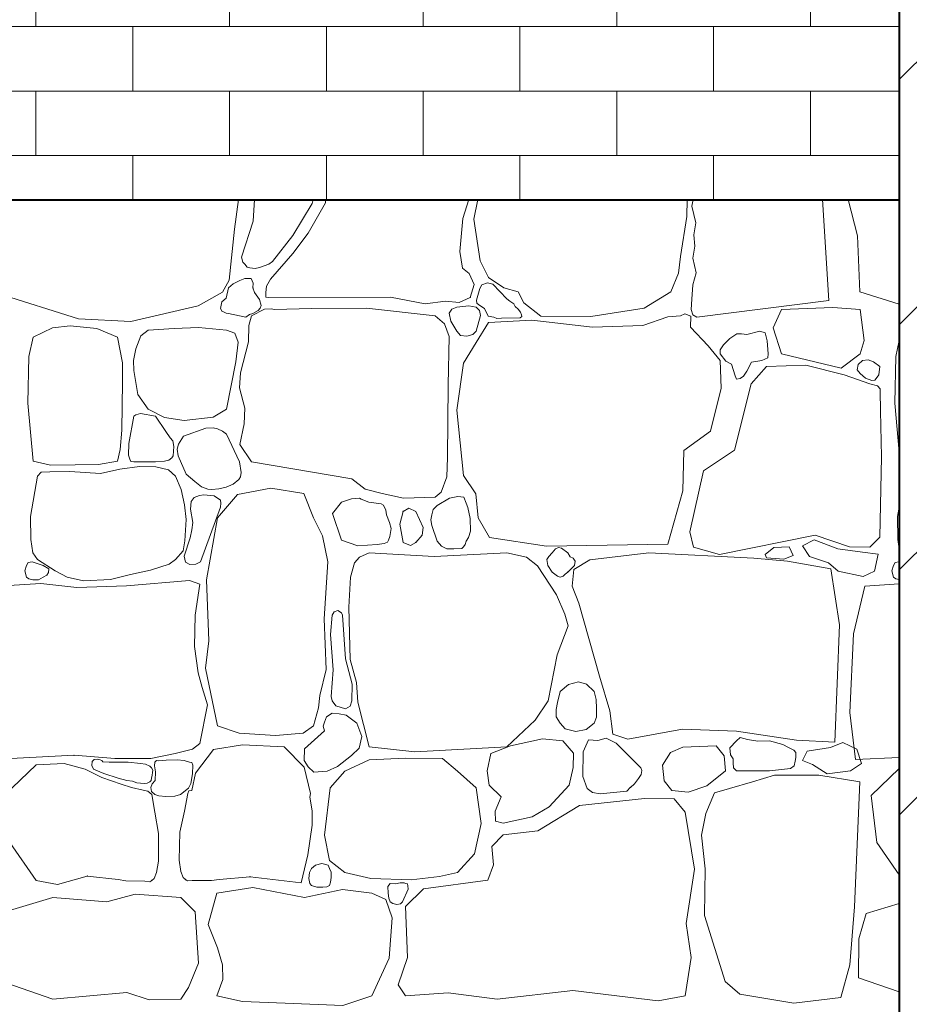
# Model space of a CAD drawing. Header units: millimetres. Extents: x 16408 to 141596, y -21057 to 26364.
# Tile 28 of 138: x 25248 to 26171, y -3564 to -2542. Entities that reach past the tile are written whole.
import ezdxf

# ---------------------------------------------------------------- set-up
doc = ezdxf.new("R2010")
doc.units = ezdxf.units.MM
doc.header["$MEASUREMENT"] = 0
doc.linetypes.add('Wipeout_Contour', pattern=[1000, 0, -1000])
doc.layers.add('0_Nr_pióra__102', color=7, linetype='Continuous', lineweight=5, true_color=0xcccccc)
doc.layers.add('_elementy3d_Nr_pióra__102', color=7, linetype='Continuous', lineweight=5, true_color=0xcccccc)
for name, color, linetype, lineweight in [('0_Nr_pióra__2', 8, 'Continuous', 5), ('_elementy3d_Nr_pióra__2', 8, 'Continuous', 5), ('inw_schody zewnętrzne_Nr_pióra__1', 7, 'Continuous', 13), ('inw_schody zewnętrzne_Nr_pióra__27', 7, 'Continuous', 40)]:
    doc.layers.add(name, color=color, linetype=linetype, lineweight=lineweight)
doc.layers.add('_elementy3d', color=7, linetype='Continuous')
doc.layers.add('inw_schody zewnętrzne', color=7, linetype='Continuous')

# ---------------------------------------------------------------- blocks, each defined once
blk = doc.blocks.new('*X2')
at = {"layer": '_elementy3d_Nr_pióra__102', "color": 254, "linetype": 'Continuous', "lineweight": 5, "true_color": 0xcccccc}
for p, q in [((25475, -2728.7), (25470.9, -2759.6)), ((25491.5, -2728.7), (25490.2, -2751.2)), ((25551.4, -2733.1), (25552.4, -2728.7)), ((25565.4, -2728.7), (25565.3, -2732.1)), ((25707.7, -2748.7), (25714.2, -2728.7)), ((25723.5, -2728.7), (25719.1, -2749.2)), ((25940.3, -2746.5), (25940.7, -2728.7)), ((25946.8, -2728.7), (25945.6, -2735.7)), ((26087.8, -2833.7), (26081.4, -2728.7)), ((26117.7, -2766.7), (26108, -2728.7)), ((25531.3, -2766.1), (25551.4, -2733.1)), ((25565.3, -2732.1), (25547.2, -2763.8)), ((25945.6, -2735.7), (25949.6, -2753.2)), ((25704.7, -2782.7), (25707.7, -2748.7)), ((25719.1, -2749.2), (25726, -2792.6)), ((25933.8, -2787.9), (25940.3, -2746.5)), ((25470.9, -2759.6), (25465.2, -2812.6)), ((25490.2, -2751.2), (25478.2, -2788.6)), ((25949.6, -2753.2), (25947.7, -2765.4)), ((25510.3, -2793.1), (25531.3, -2766.1)), ((25547.2, -2763.8), (25531.3, -2784.7)), ((25947.7, -2765.4), (25948.8, -2777.2)), ((26120, -2824.8), (26117.7, -2766.7)), ((25948.8, -2777.2), (25946.6, -2789.7)), ((25478.2, -2788.6), (25479.5, -2793.9)), ((25531.3, -2784.7), (25508.3, -2811.4)), ((25707.4, -2800), (25704.7, -2782.7)), ((25931.8, -2805.2), (25933.8, -2787.9)), ((25946.6, -2789.7), (25950, -2804.9)), ((25479.5, -2793.9), (25481.6, -2796)), ((25481.6, -2796), (25483.8, -2799)), ((25483.8, -2799), (25486.6, -2799.6)), ((25486.6, -2799.6), (25492.2, -2800.6)), ((25492.2, -2800.6), (25496.7, -2799.3)), ((25496.7, -2799.3), (25506.4, -2795.9)), ((25506.4, -2795.9), (25510.3, -2793.1)), ((25714.4, -2805.5), (25707.4, -2800)), ((25726, -2792.6), (25734.4, -2809.9)), ((25481.7, -2810.8), (25476.4, -2813)), ((25488.2, -2810.9), (25481.7, -2810.8)), ((25490.3, -2815.8), (25488.2, -2810.9)), ((25719.6, -2816.9), (25714.4, -2805.5)), ((25734.4, -2809.9), (25750.5, -2820.6)), ((25923.9, -2824.5), (25931.8, -2805.2)), ((25950, -2804.9), (25946.5, -2817.3)), ((25465.2, -2812.6), (25458.5, -2825)), ((25464.7, -2820.6), (25462.2, -2831.4)), ((25469.3, -2816.2), (25464.7, -2820.6)), ((25476.4, -2813), (25469.3, -2816.2)), ((25490, -2820.6), (25490.3, -2815.8)), ((25491.7, -2825.5), (25490, -2820.6)), ((25503.9, -2818.9), (25503.3, -2825.2)), ((25508.3, -2811.4), (25503.9, -2818.9)), ((25715.6, -2830.5), (25719.6, -2816.9)), ((25725.4, -2821.1), (25722.2, -2833.4)), ((25727.6, -2817.4), (25725.4, -2821.1)), ((25733.6, -2815.2), (25727.6, -2817.4)), ((25738.9, -2816.8), (25733.6, -2815.2)), ((25753.4, -2832.1), (25738.9, -2816.8)), ((25750.5, -2820.6), (25765.4, -2824.5)), ((25946.5, -2817.3), (25945.5, -2832.4)), ((25308.9, -2852.7), (25220, -2824.8)), ((25458.5, -2825), (25433, -2839.1)), ((25462.2, -2831.4), (25457.5, -2835.2)), ((25496.9, -2832.5), (25491.7, -2825.5)), ((25503.3, -2825.2), (25503.2, -2830.1)), ((25503.2, -2830.1), (25505.8, -2830.5)), ((25505.8, -2830.5), (25632.6, -2830.2)), ((25632.6, -2830.2), (25668.6, -2837.2)), ((25704, -2835.7), (25715.6, -2830.5)), ((25765.4, -2824.5), (25771.1, -2836.2)), ((25896.2, -2841.6), (25923.9, -2824.5)), ((26160.9, -2837.6), (26120, -2824.8)), ((25433, -2839.1), (25363.2, -2855.4)), ((25457.5, -2835.2), (25456.1, -2841.9)), ((25495.5, -2844.1), (25497.3, -2841.5)), ((25498.4, -2838.7), (25496.9, -2832.5)), ((25497.3, -2841.5), (25498.4, -2838.7)), ((25607.9, -2841.6), (25550.7, -2841.9)), ((25679.2, -2849.5), (25607.9, -2841.6)), ((25668.6, -2837.2), (25689.9, -2834.2)), ((25689.9, -2834.2), (25704, -2835.7)), ((25701.5, -2840.6), (25696.4, -2842.7)), ((25714.1, -2839.3), (25701.5, -2840.6)), ((25721.6, -2840.6), (25714.1, -2839.3)), ((25725.2, -2844), (25721.6, -2840.6)), ((25722.2, -2833.4), (25722.4, -2836.5)), ((25722.4, -2836.5), (25724.3, -2838.2)), ((25724.3, -2838.2), (25730.4, -2841.9)), ((25756.5, -2834.4), (25753.4, -2832.1)), ((25760.8, -2837.2), (25756.5, -2834.4)), ((25762.3, -2839.9), (25760.8, -2837.2)), ((25765.4, -2842.6), (25762.3, -2839.9)), ((25771.1, -2836.2), (25788.7, -2849.8)), ((25840.7, -2850.3), (25896.2, -2841.6)), ((25945.5, -2832.4), (25944.9, -2843)), ((25950.9, -2850.8), (26087.8, -2833.7)), ((26092, -2841), (26038.6, -2843)), ((26120.3, -2843), (26092, -2841)), ((25456.1, -2841.9), (25458, -2845)), ((25458, -2845), (25459.3, -2845.5)), ((25459.3, -2845.5), (25462, -2846.8)), ((25462, -2846.8), (25464.7, -2847.1)), ((25464.7, -2847.1), (25482.5, -2851)), ((25482.5, -2851), (25486.4, -2848.1)), ((25488.5, -2849.5), (25485.6, -2859.5)), ((25486.4, -2848.1), (25490, -2847.1)), ((25502.1, -2842.7), (25488.5, -2849.5)), ((25490, -2847.1), (25495.5, -2844.1)), ((25509, -2842.3), (25502.1, -2842.7)), ((25512.3, -2842.9), (25509, -2842.3)), ((25550.7, -2841.9), (25512.3, -2842.9)), ((25688.8, -2858), (25679.2, -2849.5)), ((25696.4, -2842.7), (25693.6, -2846.7)), ((25693.6, -2846.7), (25695.4, -2855.1)), ((25721.6, -2865.4), (25726.1, -2849.4)), ((25726.1, -2849.4), (25725.2, -2844)), ((25730.4, -2841.9), (25734.3, -2849.9)), ((25734.3, -2849.9), (25739.9, -2851.1)), ((25739.9, -2851.1), (25743.2, -2852.4)), ((25748.1, -2852.1), (25767.5, -2851.6)), ((25767.7, -2845.8), (25765.4, -2842.6)), ((25767.5, -2851.6), (25769, -2850.4)), ((25768.9, -2848.5), (25767.7, -2845.8)), ((25769, -2850.4), (25768.9, -2848.5)), ((25788.7, -2849.8), (25840.7, -2850.3)), ((25920.7, -2850.5), (25894.7, -2859.5)), ((25933.8, -2849.7), (25920.7, -2850.5)), ((25938.2, -2847.4), (25933.8, -2849.7)), ((25944.6, -2850.1), (25938.2, -2847.4)), ((25944.2, -2861.2), (25944.6, -2850.1)), ((25944.9, -2843), (25946.6, -2848.6)), ((25946.6, -2848.6), (25950.9, -2850.8)), ((26038.6, -2843), (26030, -2862)), ((26124.4, -2875.2), (26120.3, -2843)), ((25282, -2862), (25261.7, -2871.6)), ((25300.2, -2859.9), (25282, -2862)), ((25328, -2862.7), (25300.2, -2859.9)), ((25363.2, -2855.4), (25308.9, -2852.7)), ((25433.4, -2861.8), (25408.1, -2862.7)), ((25462.6, -2864.5), (25433.4, -2861.8)), ((25485.6, -2859.5), (25485.3, -2876.6)), ((25693.8, -2871), (25688.8, -2858)), ((25695.4, -2855.1), (25701.5, -2865.4)), ((25734.4, -2856.5), (25721.6, -2877.1)), ((25779.5, -2854), (25734.4, -2856.5)), ((25743.2, -2852.4), (25748.1, -2852.1)), ((25842.4, -2861.2), (25779.5, -2854)), ((25894.7, -2859.5), (25842.4, -2861.2)), ((25962.6, -2880.8), (25944.2, -2861.2)), ((26030, -2862), (26038.6, -2889.1)), ((25261.7, -2871.6), (25257.4, -2891.7)), ((25349.4, -2871.6), (25328, -2862.7)), ((25354.6, -2898.3), (25349.4, -2871.6)), ((25373.7, -2870.3), (25368.2, -2884)), ((25381.2, -2864.5), (25373.7, -2870.3)), ((25408.1, -2862.7), (25381.2, -2864.5)), ((25471.3, -2867.7), (25462.6, -2864.5)), ((25474.5, -2876.9), (25471.3, -2867.7)), ((25692.5, -2921.5), (25693.8, -2871)), ((25701.5, -2865.4), (25705.5, -2870)), ((25705.5, -2870), (25712, -2870.7)), ((25712, -2870.7), (25718.1, -2868.8)), ((25718.1, -2868.8), (25721.6, -2865.4)), ((25992.4, -2868.4), (25985.1, -2873)), ((25997, -2868.3), (25992.4, -2868.4)), ((26002.7, -2868.9), (25997, -2868.3)), ((26016.1, -2865.4), (26002.7, -2868.9)), ((26021.7, -2867.3), (26016.1, -2865.4)), ((26023.9, -2875.6), (26021.7, -2867.3)), ((25472.1, -2897.5), (25474.5, -2876.9)), ((25485.3, -2876.6), (25477.2, -2908.7)), ((25721.6, -2877.1), (25708.7, -2898.8)), ((25974.9, -2895.9), (25962.6, -2880.8)), ((25978.4, -2879.7), (25974.9, -2884.9)), ((25985.1, -2873), (25978.4, -2879.7)), ((26024.8, -2889.2), (26023.9, -2875.6)), ((26120.3, -2889.1), (26124.4, -2875.2)), ((26160.9, -2875.3), (26157.4, -2891.7)), ((25257.4, -2891.7), (25256.4, -2940.2)), ((25368.2, -2884), (25366.1, -2896)), ((25974.9, -2884.9), (25974.9, -2889.1)), ((25974.9, -2889.1), (25980.8, -2896.7)), ((26024.6, -2893.3), (26024.8, -2889.2)), ((26038.6, -2889.1), (26100.5, -2903.8)), ((26100.5, -2903.8), (26120.3, -2889.1)), ((26157.4, -2891.7), (26156.4, -2940.2)), ((25354.4, -2918.1), (25354.6, -2898.3)), ((25366.1, -2896), (25366.3, -2906.2)), ((25462.6, -2946.4), (25472.1, -2897.5)), ((25708.7, -2898.8), (25701.5, -2947.6)), ((25975.9, -2924.8), (25974.9, -2895.9)), ((25980.8, -2896.7), (25986.8, -2899.7)), ((25986.8, -2899.7), (25990.5, -2912)), ((26002.8, -2907.1), (26007.7, -2897.7)), ((26023, -2902.3), (26007.1, -2920.1)), ((26007.7, -2897.7), (26018.3, -2895.9)), ((26018.3, -2895.9), (26024.6, -2893.3)), ((26064.1, -2900.8), (26023, -2902.3)), ((26103.7, -2911), (26064.1, -2900.8)), ((26117.2, -2905.8), (26118.2, -2900)), ((26118.2, -2900), (26122.6, -2896)), ((26122.6, -2896), (26128.6, -2895.2)), ((26128.6, -2895.2), (26134.2, -2897.2)), ((26134.2, -2897.2), (26140.8, -2902.3)), ((26140.8, -2902.3), (26139.7, -2910.8)), ((25366.3, -2906.2), (25370.4, -2931.3)), ((25477.2, -2908.7), (25476.1, -2924.4)), ((25990.5, -2912), (25991.9, -2915.3)), ((25995.8, -2914.8), (25999.3, -2912.1)), ((25999.3, -2912.1), (26002.8, -2907.1)), ((26130.5, -2920.1), (26103.7, -2911)), ((26120.3, -2909.6), (26117.2, -2905.8)), ((26125.8, -2914.2), (26120.3, -2909.6)), ((26139.7, -2910.8), (26137.1, -2914.6)), ((25353.7, -2968.3), (25354.4, -2918.1)), ((25691.8, -2996.8), (25692.5, -2921.5)), ((26007.1, -2920.1), (25989.8, -2989)), ((25991.9, -2915.3), (25995.8, -2914.8)), ((26132.5, -2916.6), (26125.8, -2914.2)), ((26138.5, -2922.4), (26130.5, -2920.1)), ((26135.5, -2916.3), (26132.5, -2916.6)), ((26137.1, -2914.6), (26135.5, -2916.3)), ((26141.1, -2925.4), (26138.5, -2922.4)), ((25370.4, -2931.3), (25381.2, -2946.4)), ((25476.1, -2924.4), (25481.6, -2945.4)), ((25964.8, -2969.2), (25975.9, -2924.8)), ((26141.1, -2927.8), (26141.1, -2925.4)), ((26141.4, -2948.1), (26141.1, -2927.8)), ((25256.4, -2940.2), (25261.7, -3000.4)), ((26156.4, -2940.2), (26160.9, -2991.2)), ((25366.3, -2953.6), (25361, -2982)), ((25368.2, -2952.3), (25366.3, -2953.6)), ((25373.3, -2950.9), (25368.2, -2952.3)), ((25388.9, -2953.6), (25373.3, -2950.9)), ((25381.2, -2946.4), (25398, -2955)), ((25399.5, -2969.6), (25388.9, -2953.6)), ((25448.6, -2954.7), (25462.6, -2946.4)), ((25481.6, -2945.4), (25480.7, -2961.8)), ((25701.5, -2947.6), (25708.4, -3015.2)), ((26142.4, -2995.9), (26141.4, -2948.1)), ((25398, -2955), (25418.5, -2958.3)), ((25418.5, -2958.3), (25448.6, -2954.7)), ((25480.7, -2961.8), (25476.4, -2983.3)), ((25352.2, -2988.4), (25353.7, -2968.3)), ((25404.1, -2976.1), (25399.5, -2969.6)), ((25417.9, -2974.6), (25412.6, -2982.7)), ((25440.9, -2966.2), (25417.9, -2974.6)), ((25448.5, -2965.9), (25440.9, -2966.2)), ((25453.3, -2967), (25448.5, -2965.9)), ((25458.4, -2969.2), (25453.3, -2967)), ((25462.5, -2972.6), (25458.4, -2969.2)), ((25476, -3001.2), (25462.5, -2972.6)), ((25937.3, -2989.5), (25964.8, -2969.2)), ((25361, -2982), (25360.8, -2994.1)), ((25406.9, -2979.2), (25404.1, -2976.1)), ((25407.8, -2985.2), (25406.9, -2979.2)), ((25412.6, -2982.7), (25411.4, -2988.1)), ((25476.4, -2983.3), (25488.5, -3001.1)), ((25349.4, -3000.4), (25352.2, -2988.4)), ((25360.8, -2994.1), (25362.3, -2998.3)), ((25405.8, -2997), (25407, -2995)), ((25407, -2995), (25407.8, -2985.2)), ((25411.4, -2988.1), (25412.3, -2994.8)), ((25412.3, -2994.8), (25420.6, -3014)), ((25936.3, -3031.3), (25937.3, -2989.5)), ((25989.8, -2989), (25957.6, -3010.5)), ((25261.7, -3000.4), (25279.9, -3004.5)), ((25279.9, -3004.5), (25305.4, -3004.2)), ((25305.4, -3004.2), (25329.5, -3004.1)), ((25329.5, -3004.1), (25349.4, -3000.4)), ((25362.3, -2998.3), (25363.3, -3000.7)), ((25363.3, -3000.7), (25366.3, -3001.2)), ((25366.3, -3001.2), (25388.9, -3001.2)), ((25388.9, -3001.2), (25398.2, -3000.5)), ((25398.2, -3000.5), (25402.6, -2999.4)), ((25402.6, -2999.4), (25405.8, -2997)), ((25477.7, -3012.1), (25476, -3001.2)), ((25488.5, -3001.1), (25592.5, -3018.8)), ((25691.3, -3016.9), (25691.8, -2996.8)), ((26140.9, -3079.4), (26142.4, -2995.9)), ((25270.2, -3011.9), (25266.4, -3016.1)), ((25279.2, -3011.6), (25270.2, -3011.9)), ((25300, -3011.3), (25279.2, -3011.6)), ((25331.8, -3013.3), (25300, -3011.3)), ((25351.8, -3008.9), (25331.8, -3013.3)), ((25372.2, -3006.1), (25351.8, -3008.9)), ((25389.2, -3006.4), (25372.2, -3006.1)), ((25402.4, -3009.3), (25389.2, -3006.4)), ((25409.6, -3016.1), (25402.4, -3009.3)), ((25420.6, -3014), (25429.5, -3021.6)), ((25477.1, -3016.8), (25477.7, -3012.1)), ((25708.4, -3015.2), (25721.3, -3034.3)), ((25957.6, -3010.5), (25943.5, -3073.7)), ((25266.4, -3016.1), (25259.1, -3058)), ((25415.4, -3029.8), (25409.6, -3016.1)), ((25429.5, -3021.6), (25436.4, -3027)), ((25462.2, -3027.5), (25469.4, -3024.4)), ((25469.4, -3024.4), (25475.4, -3019.5)), ((25475.4, -3019.5), (25477.1, -3016.8)), ((25592.5, -3018.8), (25606.3, -3029.7)), ((25685.3, -3032.7), (25691.3, -3016.9)), ((25418.8, -3045.8), (25415.4, -3029.8)), ((25439, -3035.4), (25434.3, -3036)), ((25436.4, -3027), (25443.2, -3029.5)), ((25449.6, -3036.6), (25439, -3035.4)), ((25443.2, -3029.5), (25447.4, -3029.9)), ((25447.4, -3029.9), (25454.6, -3029.3)), ((25473.9, -3035.1), (25453.3, -3059.3)), ((25454.6, -3029.3), (25462.2, -3027.5)), ((25508.6, -3028.6), (25473.9, -3035.1)), ((25542.7, -3034.1), (25508.6, -3028.6)), ((25552.9, -3059.3), (25542.7, -3034.1)), ((25606.3, -3029.7), (25624.1, -3033.9)), ((25624.1, -3033.9), (25646.1, -3038.9)), ((25679.2, -3037.8), (25685.3, -3032.7)), ((25721.3, -3034.3), (25723.8, -3059.3)), ((25920.7, -3086.8), (25936.3, -3031.3)), ((25420.7, -3061), (25418.8, -3045.8)), ((25425.9, -3042.5), (25425.2, -3050.2)), ((25429, -3038.2), (25425.9, -3042.5)), ((25434.3, -3036), (25429, -3038.2)), ((25456.4, -3041), (25449.6, -3036.6)), ((25456.3, -3048.1), (25456.7, -3043.9)), ((25456.7, -3043.9), (25456.4, -3041)), ((25581.9, -3043.2), (25572.7, -3054.9)), ((25592.4, -3039.6), (25581.9, -3043.2)), ((25600.4, -3039), (25592.4, -3039.6)), ((25602.2, -3039.8), (25600.4, -3039)), ((25610.1, -3043.2), (25602.2, -3039.8)), ((25623, -3044.7), (25610.1, -3043.2)), ((25625.5, -3046), (25623, -3044.7)), ((25627.8, -3051.4), (25625.5, -3046)), ((25646.1, -3038.9), (25679.2, -3037.8)), ((25693.9, -3039), (25681.2, -3046.5)), ((25702.7, -3037), (25693.9, -3039)), ((25708.9, -3037.9), (25702.7, -3037)), ((25711.4, -3044), (25708.9, -3037.9)), ((25713.2, -3048.6), (25711.4, -3044)), ((25425.2, -3050.2), (25427.5, -3064.2)), ((25435.5, -3105.1), (25456.3, -3048.1)), ((25572.7, -3054.9), (25581.9, -3082.6)), ((25628.7, -3056.1), (25627.8, -3051.4)), ((25631.8, -3064.2), (25628.7, -3056.1)), ((25645.8, -3052.6), (25642.6, -3065.8)), ((25651.9, -3049.4), (25645.8, -3052.6)), ((25658.9, -3052.6), (25651.9, -3049.4)), ((25666.8, -3069.5), (25658.9, -3052.6)), ((25675.6, -3056.1), (25674.8, -3061.3)), ((25677.1, -3050.7), (25675.6, -3056.1)), ((25681.2, -3046.5), (25677.1, -3050.7)), ((25715.3, -3059.9), (25713.2, -3048.6)), ((26160.9, -3048.1), (26159.1, -3058)), ((25259.1, -3058), (25259.5, -3081.8)), ((25419.1, -3083.1), (25420.7, -3061)), ((25427.5, -3064.2), (25426.4, -3071.6)), ((25453.3, -3059.3), (25441.7, -3123.7)), ((25562.1, -3077.9), (25552.9, -3059.3)), ((25633.4, -3070.2), (25631.8, -3064.2)), ((25642.6, -3065.8), (25645.8, -3084.8)), ((25674.8, -3061.3), (25675.7, -3067.3)), ((25715.9, -3073.2), (25715.3, -3059.9)), ((25723.8, -3059.3), (25735.4, -3079.6)), ((26159.1, -3058), (26159.5, -3081.8)), ((25426.4, -3071.6), (25424.8, -3080.2)), ((25632.1, -3078.6), (25633.4, -3070.2)), ((25665.6, -3077.4), (25666.8, -3069.5)), ((25675.7, -3067.3), (25681.2, -3083.6)), ((25713.6, -3079.8), (25715.9, -3073.2)), ((25943.5, -3073.7), (25947.2, -3089.8)), ((25259.5, -3081.8), (25261.5, -3095.7)), ((25417.5, -3093.6), (25419.1, -3083.1)), ((25424.8, -3080.2), (25418.7, -3099)), ((25567.8, -3105.1), (25562.1, -3077.9)), ((25581.9, -3082.6), (25598.7, -3088.3)), ((25619, -3087.1), (25626.2, -3085.8)), ((25626.2, -3085.8), (25629.6, -3084.5)), ((25629.6, -3084.5), (25630.7, -3082.6)), ((25630.7, -3082.6), (25632.1, -3078.6)), ((25645.8, -3084.8), (25653.6, -3088.1)), ((25653.6, -3088.1), (25658.9, -3084.8)), ((25658.9, -3084.8), (25665.6, -3077.4)), ((25681.2, -3083.6), (25685.8, -3088.6)), ((25708.4, -3089.3), (25710.2, -3086.9)), ((25710.2, -3086.9), (25711.4, -3083.6)), ((25711.4, -3083.6), (25713.6, -3079.8)), ((25735.4, -3079.6), (25794.6, -3088.8)), ((25794.6, -3088.8), (25920.7, -3086.8)), ((25974.4, -3097.2), (26073.5, -3077.4)), ((26072.6, -3082.1), (26060.5, -3088.3)), ((26097.3, -3091.6), (26072.6, -3082.1)), ((26073.5, -3077.4), (26109.2, -3089.3)), ((26130.5, -3089.8), (26140.9, -3079.4)), ((26159.5, -3081.8), (26160.9, -3091.5)), ((25261.5, -3095.7), (25266.4, -3102.6)), ((25409.6, -3102.6), (25417.5, -3093.6)), ((25598.7, -3088.3), (25619, -3087.1)), ((25610.6, -3095.7), (25600.7, -3100.2)), ((25678, -3099.5), (25610.6, -3095.7)), ((25753.4, -3095.7), (25678, -3099.5)), ((25685.8, -3088.6), (25691.1, -3091.4)), ((25691.1, -3091.4), (25698.5, -3091.5)), ((25698.5, -3091.5), (25706.7, -3091.3)), ((25706.7, -3091.3), (25708.4, -3089.3)), ((25774.1, -3100.2), (25753.4, -3095.7)), ((25800.6, -3095.7), (25797, -3099.4)), ((25803.9, -3091.5), (25800.6, -3095.7)), ((25807.1, -3090.1), (25803.9, -3091.5)), ((25810.2, -3090.8), (25807.1, -3090.1)), ((25816.7, -3095.7), (25810.2, -3090.8)), ((25819.4, -3099.7), (25816.7, -3095.7)), ((25900.9, -3095.7), (25839.7, -3102.9)), ((26010.1, -3101.2), (25900.9, -3095.7)), ((25947.2, -3089.8), (25974.4, -3097.2)), ((26021.7, -3097.5), (26030.8, -3090.1)), ((26030.8, -3090.1), (26046.7, -3089.5)), ((26046.7, -3089.5), (26050.8, -3098.3)), ((26060.5, -3088.3), (26067.6, -3099.5)), ((26122.7, -3095.1), (26097.3, -3091.6)), ((26109.2, -3089.3), (26130.5, -3089.8)), ((26139.1, -3096.9), (26122.7, -3095.1)), ((26135.3, -3114.8), (26139.1, -3096.9)), ((25256.6, -3105.7), (25254.9, -3108.7)), ((25260.6, -3105), (25256.6, -3105.7)), ((25272.3, -3108.7), (25260.6, -3105)), ((25266.4, -3102.6), (25284.7, -3114.2)), ((25383.5, -3113.6), (25403, -3107.3)), ((25403, -3107.3), (25409.6, -3102.6)), ((25418.7, -3099), (25420.1, -3105.4)), ((25420.1, -3105.4), (25424.4, -3107.7)), ((25424.4, -3107.7), (25430.5, -3107.4)), ((25430.5, -3107.4), (25435.5, -3105.1)), ((25564, -3164.3), (25567.8, -3105.1)), ((25595.5, -3106.1), (25591.3, -3121)), ((25600.7, -3100.2), (25595.5, -3106.1)), ((25785.5, -3109.1), (25774.1, -3100.2)), ((25797, -3099.4), (25794.9, -3102.7)), ((25794.9, -3102.7), (25796, -3108.9)), ((25822.4, -3101.2), (25819.4, -3099.7)), ((25824.3, -3104.4), (25822.4, -3101.2)), ((25839.7, -3102.9), (25823.1, -3112.8)), ((25823.7, -3108.7), (25824.3, -3104.4)), ((26045, -3104.4), (26010.1, -3101.2)), ((26023.2, -3100.7), (26021.7, -3097.5)), ((26041.1, -3102.2), (26023.2, -3100.7)), ((26050.8, -3098.3), (26041.1, -3102.2)), ((26089.8, -3112.3), (26045, -3104.4)), ((26067.6, -3099.5), (26087.3, -3106)), ((26087.3, -3106), (26097.6, -3114.8)), ((26156.6, -3105.7), (26154.9, -3108.7)), ((26160.6, -3105), (26156.6, -3105.7)), ((26160.9, -3105.1), (26160.6, -3105)), ((25254.9, -3108.7), (25253.2, -3114.3)), ((25253.2, -3114.3), (25254.9, -3120.9)), ((25277.9, -3112.4), (25272.3, -3108.7)), ((25276, -3118.7), (25277.6, -3116)), ((25277.6, -3116), (25277.9, -3112.4)), ((25284.7, -3114.2), (25297, -3120.9)), ((25362.9, -3118.1), (25383.5, -3113.6)), ((25805, -3139.1), (25785.5, -3109.1)), ((25796, -3108.9), (25800.6, -3115.6)), ((25800.6, -3115.6), (25806.2, -3120)), ((25814, -3117.8), (25816.7, -3115.6)), ((25816.7, -3115.6), (25823.7, -3108.7)), ((25823.1, -3112.8), (25821.4, -3130.4)), ((26098.8, -3170.5), (26089.8, -3112.3)), ((26097.6, -3114.8), (26123.5, -3120.1)), ((26123.5, -3120.1), (26135.3, -3114.8)), ((26154.9, -3108.7), (26153.2, -3114.3)), ((26153.2, -3114.3), (26154.9, -3120.9)), ((25269.9, -3127.4), (25225.1, -3130.1)), ((25254.9, -3120.9), (25257.3, -3122.6)), ((25257.3, -3122.6), (25261.3, -3123.5)), ((25261.3, -3123.5), (25267.2, -3123.8)), ((25267.2, -3123.8), (25272.3, -3120.9)), ((25307.2, -3131.6), (25269.9, -3127.4)), ((25272.3, -3120.9), (25276, -3118.7)), ((25297, -3120.9), (25314.1, -3124.8)), ((25314.1, -3124.8), (25342, -3123.3)), ((25342, -3123.3), (25362.9, -3118.1)), ((25424, -3124.2), (25358.8, -3129.9)), ((25434.9, -3128.3), (25424, -3124.2)), ((25441.7, -3123.7), (25444.2, -3186.9)), ((25591.3, -3121), (25589.6, -3152.2)), ((25806.2, -3120), (25809, -3120.8)), ((25809, -3120.8), (25811.9, -3119.9)), ((25811.9, -3119.9), (25814, -3117.8)), ((26160.9, -3127.9), (26125.1, -3130.1)), ((26154.9, -3120.9), (26157.3, -3122.6)), ((26157.3, -3122.6), (26160.9, -3123.4)), ((25358.8, -3129.9), (25307.2, -3131.6)), ((25429.8, -3160.4), (25434.9, -3128.3)), ((25821.4, -3130.4), (25828.4, -3148)), ((26125.1, -3130.1), (26113.4, -3179.9)), ((25813.7, -3159.4), (25805, -3139.1)), ((25828.4, -3148), (25849.9, -3223.8)), ((25574.1, -3156.9), (25572.2, -3160.4)), ((25578, -3155.5), (25574.1, -3156.9)), ((25581.8, -3158), (25578, -3155.5)), ((25582.9, -3160.4), (25581.8, -3158)), ((25589.6, -3152.2), (25590.8, -3206.5)), ((25429.3, -3192.9), (25429.8, -3160.4)), ((25566, -3216.9), (25564, -3164.3)), ((25572.2, -3160.4), (25570.4, -3180.5)), ((25586, -3205.8), (25582.9, -3160.4)), ((25817.2, -3171.3), (25813.7, -3159.4)), ((25805.8, -3201.7), (25817.2, -3171.3)), ((26094.1, -3292.1), (26098.8, -3170.5)), ((25444.2, -3186.9), (25440.7, -3215.4)), ((25570.4, -3180.5), (25573.1, -3217.1)), ((26113.4, -3179.9), (26109.5, -3261.3)), ((25433.1, -3220.1), (25429.3, -3192.9)), ((25592.8, -3231.9), (25586, -3205.8)), ((25590.8, -3206.5), (25597.5, -3230.2)), ((25796.4, -3249.3), (25805.8, -3201.7)), ((25440.7, -3215.4), (25453.3, -3275.3)), ((25559.3, -3243.9), (25566, -3216.9)), ((25573.1, -3217.1), (25571, -3244.7)), ((25437.3, -3235.3), (25433.1, -3220.1)), ((25827.9, -3229.4), (25817.6, -3232.3)), ((25836.1, -3231.9), (25827.9, -3229.4)), ((25849.9, -3223.8), (25860.3, -3259.5)), ((25442.6, -3253.3), (25437.3, -3235.3)), ((25592.7, -3249.3), (25592.8, -3231.9)), ((25597.5, -3230.2), (25598.7, -3250.8)), ((25808.9, -3239.5), (25806.1, -3251.1)), ((25817.6, -3232.3), (25808.9, -3239.5)), ((25844.1, -3239.5), (25836.1, -3231.9)), ((25846.4, -3248), (25844.1, -3239.5)), ((25558.1, -3256.7), (25559.3, -3243.9)), ((25571, -3244.7), (25572.2, -3249.3)), ((25572.2, -3249.3), (25575.9, -3254.4)), ((25591, -3254.9), (25592.7, -3249.3)), ((25783, -3269.4), (25796.4, -3249.3)), ((25846.7, -3257.4), (25846.4, -3248)), ((25434.9, -3293.6), (25442.6, -3253.3)), ((25552.9, -3275.3), (25558.1, -3256.7)), ((25575.9, -3254.4), (25585.9, -3257.5)), ((25585.9, -3257.5), (25591, -3254.9)), ((25598.7, -3250.8), (25610.6, -3297.1)), ((25804.9, -3258.4), (25804.8, -3265.9)), ((25806.1, -3251.1), (25804.9, -3258.4)), ((25846.7, -3266.4), (25846.7, -3257.4)), ((25860.3, -3259.5), (25863.7, -3284)), ((25566.2, -3266), (25564.4, -3271.4)), ((25572.2, -3262), (25566.2, -3266)), ((25579.6, -3262.9), (25572.2, -3262)), ((25586.6, -3264), (25579.6, -3262.9)), ((25597.7, -3272.3), (25586.6, -3264)), ((25753.4, -3297.1), (25783, -3269.4)), ((25804.8, -3265.9), (25808.9, -3272.6)), ((25844.1, -3272.6), (25846.7, -3266.4)), ((26109.5, -3261.3), (26115.5, -3310.3)), ((25453.3, -3275.3), (25475.6, -3283)), ((25542, -3283), (25552.9, -3275.3)), ((25564.4, -3280.5), (25543.6, -3299)), ((25564.4, -3271.4), (25563, -3275.6)), ((25563, -3275.6), (25564.4, -3280.5)), ((25603, -3286.3), (25597.7, -3272.3)), ((25808.9, -3272.6), (25814.1, -3278.2)), ((25814.1, -3278.2), (25825.2, -3281)), ((25825.2, -3281), (25835.9, -3278.9)), ((25835.9, -3278.9), (25844.1, -3272.6)), ((25879.3, -3289.2), (25935.8, -3278.8)), ((25935.8, -3278.8), (25992, -3280.8)), ((25992, -3280.8), (26054.2, -3290.2)), ((25475.6, -3283), (25513.3, -3285.2)), ((25513.3, -3285.2), (25542, -3283)), ((25600.2, -3298.4), (25603, -3286.3)), ((25790.4, -3288.9), (25757.5, -3295.9)), ((25811.5, -3290.7), (25790.4, -3288.9)), ((25822.6, -3303.5), (25811.5, -3290.7)), ((25838.2, -3289.9), (25832.7, -3302.3)), ((25847.9, -3290.3), (25838.2, -3289.9)), ((25856.6, -3288), (25847.9, -3290.3)), ((25867, -3293.1), (25856.6, -3288)), ((25863.7, -3284), (25879.3, -3289.2)), ((25992, -3290.9), (25985.1, -3298.1)), ((25995.6, -3287.5), (25992, -3290.9)), ((26003.4, -3289.4), (25995.6, -3287.5)), ((26014.1, -3291.1), (26003.4, -3289.4)), ((26026.2, -3290.9), (26014.1, -3291.1)), ((26039.9, -3294.5), (26026.2, -3290.9)), ((26054.2, -3290.2), (26094.1, -3292.1)), ((25409.1, -3304), (25427.3, -3299.6)), ((25427.3, -3299.6), (25434.9, -3293.6)), ((25430.2, -3324.5), (25449.1, -3299.8)), ((25449.1, -3299.8), (25479.1, -3295.1)), ((25479.1, -3295.1), (25522.2, -3297.1)), ((25522.2, -3297.1), (25543.2, -3318.1)), ((25543.6, -3299), (25543, -3311.2)), ((25592.2, -3306.2), (25600.2, -3298.4)), ((25610.6, -3297.1), (25657.9, -3302.1)), ((25657.9, -3302.1), (25753.4, -3297.1)), ((25757.5, -3295.9), (25736.9, -3304)), ((25892.7, -3318.9), (25867, -3293.1)), ((25936.3, -3297.3), (25923.4, -3302.8)), ((25971, -3295.9), (25936.3, -3297.3)), ((25979.1, -3306.5), (25971, -3295.9)), ((25985.1, -3298.1), (25985.7, -3305.2)), ((26045.8, -3297.8), (26039.9, -3294.5)), ((26051.4, -3300.5), (26045.8, -3297.8)), ((26053.5, -3302.9), (26051.4, -3300.5)), ((26060.6, -3311.2), (26065.3, -3301.4)), ((26065.3, -3301.4), (26089.5, -3297.8)), ((26089.5, -3297.8), (26102.5, -3292.4)), ((26102.5, -3292.4), (26116.9, -3299.6)), ((26116.9, -3299.6), (26121.6, -3314.4)), ((25215.5, -3310.3), (25304.2, -3305.8)), ((25304.2, -3305.8), (25346.4, -3309)), ((25325, -3310.3), (25323.2, -3312.4)), ((25328.6, -3310), (25325, -3310.3)), ((25331.2, -3310.5), (25328.6, -3310)), ((25333.1, -3311.4), (25331.2, -3310.5)), ((25334.2, -3312.6), (25333.1, -3311.4)), ((25346.4, -3309), (25384.1, -3309)), ((25384.1, -3309), (25409.1, -3304)), ((25389.8, -3311.3), (25388, -3313)), ((25392.1, -3311.5), (25389.8, -3311.3)), ((25400, -3310.9), (25392.1, -3311.5)), ((25411.2, -3310.4), (25400, -3310.9)), ((25418.5, -3311.1), (25411.2, -3310.4)), ((25424, -3313), (25418.5, -3311.1)), ((25543, -3311.2), (25547.3, -3317.8)), ((25577.6, -3317.5), (25592.2, -3306.2)), ((25610.6, -3310.7), (25585.3, -3322.4)), ((25648.2, -3308.7), (25610.6, -3310.7)), ((25686.9, -3309), (25648.2, -3308.7)), ((25702.2, -3322.4), (25686.9, -3309)), ((25736.9, -3304), (25733.2, -3322)), ((25822.4, -3318.4), (25822.6, -3303.5)), ((25832.7, -3302.3), (25832.3, -3327.8)), ((25923.4, -3302.8), (25915.1, -3316.2)), ((25980.5, -3322.1), (25979.1, -3306.5)), ((25985.7, -3305.2), (25988.6, -3309.4)), ((25988.6, -3309.4), (25988.5, -3313.7)), ((26051.9, -3316.8), (26053, -3311.9)), ((26053, -3311.9), (26053.5, -3308)), ((26053.5, -3308), (26053.5, -3302.9)), ((26071, -3315.5), (26060.6, -3311.2)), ((26115.5, -3310.3), (26160.9, -3308)), ((25264.9, -3315.8), (25231.6, -3347.5)), ((25294.1, -3314.2), (25264.9, -3315.8)), ((25315.9, -3320.1), (25294.1, -3314.2)), ((25333, -3328.9), (25315.9, -3320.1)), ((25323.2, -3312.4), (25322.6, -3316.3)), ((25322.6, -3316.3), (25324.3, -3320.1)), ((25324.3, -3320.1), (25335, -3324.6)), ((25340.6, -3313.1), (25334.2, -3312.6)), ((25360.5, -3313), (25340.6, -3313.1)), ((25373.3, -3314.2), (25360.5, -3313)), ((25378.3, -3315), (25373.3, -3314.2)), ((25382.9, -3317.2), (25378.3, -3315)), ((25384.8, -3318.9), (25382.9, -3317.2)), ((25385.9, -3321.1), (25384.8, -3318.9)), ((25385.6, -3323.6), (25385.9, -3321.1)), ((25388, -3313), (25387.8, -3316.8)), ((25387.8, -3316.8), (25388.9, -3322.9)), ((25426.4, -3313.4), (25424, -3313)), ((25427.6, -3316), (25426.4, -3313.4)), ((25427.2, -3325), (25427.6, -3316)), ((25543.2, -3318.1), (25549.6, -3345.5)), ((25547.3, -3317.8), (25553.3, -3323.4)), ((25567, -3322.4), (25577.6, -3317.5)), ((25733.2, -3322), (25735.2, -3337)), ((25818.1, -3336.8), (25822.4, -3318.4)), ((25893.7, -3321.5), (25892.7, -3318.9)), ((25893.1, -3325.7), (25893.7, -3321.5)), ((25915.1, -3316.2), (25916.7, -3332.3)), ((25961.3, -3337.5), (25980.5, -3322.1)), ((25988.5, -3313.7), (25989, -3318.8)), ((25989, -3318.8), (25992, -3322.1)), ((25992, -3322.1), (26026.2, -3322.1)), ((26026.2, -3322.1), (26048, -3319.4)), ((26048, -3319.4), (26051.9, -3316.8)), ((26086.2, -3324.9), (26071, -3315.5)), ((26110.4, -3322), (26086.2, -3324.9)), ((26121.6, -3314.4), (26110.4, -3322)), ((26160.9, -3319.6), (26131.6, -3347.5)), ((25353, -3335.7), (25333, -3328.9)), ((25335, -3324.6), (25350.1, -3329.4)), ((25350.1, -3329.4), (25359.1, -3331.9)), ((25359.1, -3331.9), (25364.8, -3332.8)), ((25382.9, -3333.5), (25384.2, -3331.9)), ((25384.2, -3331.9), (25384.7, -3329.6)), ((25384.7, -3329.6), (25385.4, -3326.3)), ((25385.4, -3326.3), (25385.6, -3323.6)), ((25388.3, -3331.9), (25385.4, -3335.3)), ((25388.9, -3322.9), (25388.3, -3331.9)), ((25425.6, -3335), (25427.2, -3325)), ((25426.4, -3342.4), (25430.2, -3324.5)), ((25553.3, -3323.4), (25567, -3322.4)), ((25585.3, -3322.4), (25570.2, -3339.5)), ((25721.6, -3339.7), (25702.2, -3322.4)), ((25832.3, -3327.8), (25836.8, -3340.3)), ((25886, -3335.5), (25890.2, -3329.9)), ((25890.2, -3329.9), (25893.1, -3325.7)), ((25916.7, -3332.3), (25924.7, -3342.4)), ((26031.4, -3326.3), (26008.6, -3333.3)), ((26054.4, -3326.3), (26031.4, -3326.3)), ((26077.5, -3326.3), (26054.4, -3326.3)), ((26120.1, -3333.4), (26077.5, -3326.3)), ((25364, -3339.1), (25353, -3335.7)), ((25375.9, -3342.2), (25364, -3339.1)), ((25364.8, -3332.8), (25369.4, -3334.4)), ((25369.4, -3334.4), (25376.9, -3335)), ((25380.9, -3343.2), (25375.9, -3342.2)), ((25376.9, -3335), (25380.3, -3334.7)), ((25380.3, -3334.7), (25382.9, -3333.5)), ((25385.4, -3335.3), (25383.8, -3339.2)), ((25383.8, -3339.2), (25384.6, -3343.5)), ((25414.8, -3346.5), (25423.2, -3340)), ((25423.2, -3340), (25425.6, -3335)), ((25423.4, -3342.7), (25426.4, -3342.4)), ((25570.2, -3339.5), (25564.3, -3388.7)), ((25726.8, -3376.6), (25721.6, -3339.7)), ((25735.2, -3337), (25747.6, -3349.1)), ((25797.6, -3359.5), (25818.1, -3336.8)), ((25836.8, -3340.3), (25842.5, -3344.5)), ((25878.1, -3343.2), (25881.9, -3339)), ((25881.8, -3339.2), (25886, -3335.5)), ((25924.7, -3342.4), (25941.7, -3344.2)), ((25941.7, -3344.2), (25961.3, -3337.5)), ((25984.6, -3340.2), (25969.2, -3344.8)), ((26008.6, -3333.3), (25984.6, -3340.2)), ((26114.4, -3463), (26120.1, -3333.4)), ((25384.9, -3346.5), (25380.9, -3343.2)), ((25384.6, -3343.5), (25388, -3346.5)), ((25388, -3364.9), (25384.9, -3346.5)), ((25388, -3346.5), (25392.4, -3347.8)), ((25392.4, -3347.8), (25399.5, -3348.5)), ((25399.5, -3348.5), (25408.7, -3348.3)), ((25408.7, -3348.3), (25414.8, -3346.5)), ((25418.8, -3363.8), (25422.4, -3345.5)), ((25422.4, -3345.5), (25423.4, -3342.7)), ((25549.6, -3345.5), (25549.1, -3349.3)), ((25549.1, -3349.3), (25551.5, -3363.4)), ((25747.6, -3349.1), (25741.4, -3363.7)), ((25896.4, -3350.6), (25829.1, -3358)), ((25842.5, -3344.5), (25850.4, -3345.9)), ((25850.4, -3345.9), (25878.1, -3343.2)), ((25927.4, -3351.1), (25896.4, -3350.6)), ((25938.8, -3364.9), (25927.4, -3351.1)), ((25969.2, -3344.8), (25960.2, -3366.3)), ((26131.6, -3347.5), (26137.5, -3396.5)), ((25779.8, -3369.7), (25797.6, -3359.5)), ((25829.1, -3358), (25785.7, -3384.3)), ((25392, -3387), (25388, -3364.9)), ((25414.2, -3385.8), (25418.8, -3363.8)), ((25551.5, -3363.4), (25551.6, -3378.2)), ((25741.4, -3363.7), (25741.6, -3374.1)), ((25749.6, -3376.4), (25779.8, -3369.7)), ((25948.4, -3423.9), (25938.8, -3364.9)), ((25960.2, -3366.3), (25955.6, -3388.9)), ((25551.6, -3378.2), (25547.1, -3409.1)), ((25720.1, -3408.1), (25726.8, -3376.6)), ((25741.6, -3374.1), (25749.6, -3376.4)), ((25392, -3415.8), (25392, -3387)), ((25413.4, -3414.7), (25414.2, -3385.8)), ((25564.3, -3388.7), (25569.5, -3415.2)), ((25749.6, -3388.5), (25737.9, -3400.4)), ((25785.7, -3384.3), (25749.6, -3388.5)), ((25955.6, -3388.9), (25959.5, -3423.7)), ((25237.5, -3396.5), (25264.9, -3435.8)), ((25737.9, -3400.4), (25739.6, -3419.7)), ((26137.5, -3396.5), (26160.9, -3430)), ((25547.1, -3409.1), (25539.9, -3438.1)), ((25702.2, -3427.4), (25720.1, -3408.1)), ((25389.9, -3427.5), (25392, -3415.8)), ((25415.2, -3426.4), (25413.4, -3414.7)), ((25550.9, -3423.4), (25548.6, -3427.5)), ((25554.8, -3419.8), (25550.9, -3423.4)), ((25561.5, -3418.3), (25554.8, -3419.8)), ((25568.2, -3419.9), (25561.5, -3418.3)), ((25569.5, -3423.4), (25568.2, -3419.9)), ((25569.5, -3415.2), (25585.3, -3427.4)), ((25571, -3427.2), (25569.5, -3423.4)), ((25739.6, -3419.7), (25733.9, -3435.3)), ((25939.8, -3480.4), (25948.4, -3423.9)), ((25959.5, -3423.7), (25958.6, -3472.2)), ((25287.1, -3440), (25318, -3431.2)), ((25318, -3431.2), (25349.9, -3434.7)), ((25384.9, -3435.8), (25387.5, -3433.8)), ((25387.5, -3433.8), (25389.9, -3427.5)), ((25417.4, -3432.7), (25415.2, -3426.4)), ((25419.9, -3434.8), (25417.4, -3432.7)), ((25486.9, -3432), (25454.9, -3434.7)), ((25539.9, -3438.1), (25486.9, -3432)), ((25548.6, -3427.5), (25548.1, -3433.9)), ((25548.1, -3433.9), (25549, -3438.8)), ((25570.5, -3437.7), (25571.2, -3432.6)), ((25571.2, -3432.6), (25571, -3427.2)), ((25585.3, -3427.4), (25612.3, -3433.8)), ((25612.3, -3433.8), (25654.2, -3435.1)), ((25654.2, -3435.1), (25683.7, -3431.6)), ((25683.7, -3431.6), (25702.2, -3427.4)), ((25264.9, -3435.8), (25287.1, -3440)), ((25349.9, -3434.7), (25357.9, -3436.2)), ((25357.9, -3436.2), (25377.8, -3436.5)), ((25377.8, -3436.5), (25382.9, -3437.1)), ((25382.9, -3437.1), (25384.9, -3435.8)), ((25421.9, -3436.2), (25419.9, -3434.8)), ((25427, -3435.7), (25421.9, -3436.2)), ((25446.9, -3435.9), (25427, -3435.7)), ((25454.9, -3434.7), (25446.9, -3435.9)), ((25452.6, -3448.9), (25490, -3443)), ((25490, -3443), (25543.5, -3453.4)), ((25549, -3438.8), (25550.9, -3441)), ((25550.9, -3441), (25556.2, -3442.8)), ((25556.2, -3442.8), (25562.5, -3442.9)), ((25562.5, -3442.9), (25566.6, -3442.5)), ((25566.6, -3442.5), (25569.5, -3441)), ((25569.5, -3441), (25570.5, -3437.7)), ((25632.5, -3438.8), (25630.1, -3442.2)), ((25630.1, -3442.2), (25630.4, -3448.9)), ((25637.8, -3439.2), (25632.5, -3438.8)), ((25642.9, -3438.2), (25637.8, -3439.2)), ((25647, -3438.3), (25642.9, -3438.2)), ((25648.3, -3438.8), (25647, -3438.3)), ((25667.1, -3444.5), (25648.2, -3462.8)), ((25650.3, -3439.1), (25648.3, -3438.8)), ((25650.9, -3441.5), (25650.3, -3439.1)), ((25651, -3444.9), (25650.9, -3441.5)), ((25733.9, -3435.3), (25667.1, -3444.5)), ((25282.1, -3453.4), (25226.6, -3470)), ((25338.2, -3458.1), (25282.1, -3453.4)), ((25367.6, -3449.9), (25338.2, -3458.1)), ((25415.2, -3453.4), (25367.6, -3449.9)), ((25430, -3468.2), (25415.2, -3453.4)), ((25443.4, -3481.6), (25452.6, -3448.9)), ((25543.5, -3453.4), (25582.9, -3445.2)), ((25582.9, -3445.2), (25613.3, -3448.9)), ((25613.3, -3448.9), (25627.9, -3455.6)), ((25630.4, -3448.9), (25630.9, -3454.1)), ((25630.9, -3454.1), (25632.5, -3457.8)), ((25645.2, -3457.8), (25651, -3444.9)), ((25627.9, -3455.6), (25634.4, -3474.7)), ((25632.5, -3457.8), (25635.1, -3459.7)), ((25635.1, -3459.7), (25639.2, -3460.6)), ((25639.2, -3460.6), (25643, -3460.1)), ((25643, -3460.1), (25645.2, -3457.8)), ((25648.2, -3462.8), (25650.5, -3515.8)), ((26109.7, -3523.2), (26114.4, -3463)), ((26160.9, -3459.8), (26126.6, -3470)), ((25433.3, -3521.5), (25430, -3468.2)), ((25634.4, -3474.7), (25631.2, -3516.3)), ((25958.6, -3472.2), (25980.1, -3540.8)), ((26126.6, -3470), (26119.1, -3496.4)), ((25453.3, -3505.6), (25443.4, -3481.6)), ((25945, -3515.8), (25939.8, -3480.4)), ((25458.5, -3523.2), (25453.3, -3505.6)), ((26119.1, -3496.4), (26118.6, -3536.8)), ((25631.2, -3516.3), (25613.3, -3555.7)), ((25650.5, -3515.8), (25640.6, -3544)), ((25938.8, -3555.7), (25945, -3515.8)), ((25423.1, -3547), (25433.3, -3521.5)), ((25458.8, -3538.6), (25458.5, -3523.2)), ((26100.3, -3557.2), (26109.7, -3523.2)), ((25218.6, -3536.8), (25282.1, -3558.9)), ((26118.6, -3536.8), (26160.9, -3551.5)), ((25415.2, -3558.9), (25423.1, -3547)), ((25452.6, -3555.7), (25458.8, -3538.6)), ((25640.6, -3544), (25648.2, -3555.7)), ((25980.1, -3540.8), (25995.5, -3553.7)), ((25282.1, -3558.9), (25359.2, -3552.2)), ((25359.2, -3552.2), (25382.2, -3559.6)), ((25479.1, -3561.4), (25452.6, -3555.7)), ((25613.3, -3555.7), (25583.4, -3565.6)), ((25648.2, -3555.7), (25692.6, -3552.5)), ((25692.6, -3552.5), (25743.6, -3558.9)), ((25743.6, -3558.9), (25821.9, -3550)), ((25821.9, -3550), (25910.5, -3560.6)), ((25910.5, -3560.6), (25938.8, -3555.7)), ((25995.5, -3553.7), (26051.5, -3563.1)), ((26051.5, -3563.1), (26100.3, -3557.2)), ((25382.2, -3559.6), (25415.2, -3558.9)), ((25523.4, -3563.1), (25479.1, -3561.4)), ((25583.4, -3565.6), (25523.4, -3563.1))]:
    blk.add_line(p, q, dxfattribs=at)
for p in [(25490, -2820.6), (25715.6, -2830.5), (26138.5, -2922.4), (25645.8, -3052.6), (25658.9, -3084.8), (25816.7, -3115.6), (25304.2, -3305.8), (25318, -3431.2), (25486.9, -3432), (25384.9, -3435.8), (25384.9, -3435.8), (25419.9, -3434.8), (25419.9, -3434.8)]:
    blk.add_point(p, dxfattribs=at)
blk = doc.blocks.new('Wypełnienie_1_1', base_point=(0, 0))
at = {"color": 254, "linetype": 'Wipeout_Contour', "lineweight": 0, "ltscale": 278566.341843}
blk.add_wipeout([(18435.9, -4578.7), (18435.9, -5378.7), (19256.7, -5392.8), (22737.1, -5500), (26160.9, -5540.6), (26160.9, -2728.7), (24790.9, -2728.7), (24790.9, -3328.7), (23690.9, -3328.7), (23690.9, -4018.5), (22605.8, -4018.5), (22605.8, -4578.7)], dxfattribs=at).dxf.layer = '_elementy3d'
at = {"layer": '_elementy3d_Nr_pióra__2', "color": 8, "linetype": 'Continuous', "lineweight": 5, "flags": 128}
blk.add_lwpolyline([(18435.9, -4578.7), (18435.9, -5378.7), (19256.7, -5392.8), (22737.1, -5500), (26160.9, -5540.6), (26160.9, -2728.7), (24790.9, -2728.7), (24790.9, -3328.7), (23690.9, -3328.7), (23690.9, -4018.5), (22605.8, -4018.5), (22605.8, -4578.7)], close=True, dxfattribs=at)
at = {"layer": '_elementy3d_Nr_pióra__102', "color": 254, "linetype": 'Continuous', "lineweight": 5, "true_color": 0xcccccc}
blk.add_blockref('*X2', (0, 0), dxfattribs=at)

msp = doc.modelspace()

# ---------------------------------------------------------------- block references
at = {"layer": '_elementy3d_Nr_pióra__102', "color": 254, "linetype": 'Continuous', "lineweight": 5, "true_color": 0xcccccc}
msp.add_blockref('Wypełnienie_1_1', (0, 0), dxfattribs=at)

# ---------------------------------------------------------------- next in the draw order: hatches: boundary and pattern name
at = {"layer": '0_Nr_pióra__102', "linetype": 'Continuous', "lineweight": 5, "true_color": 0xcccccc}
h = msp.add_hatch(dxfattribs=at)
h.set_pattern_fill('Cegła___wiązanie_pospoli_05', color=254, style=0, pattern_type=2)
h.set_pattern_definition([(0, (24360.08, -3018.345), (0, 67), []), (90, (24360.08, -3018.34), (-201, 0), [67, -67]), (90, (24460.58, -2951.34), (-201, 0), [67, -201, 67, -67]), (90, (24410.33, -2817.34), (-100.5, 0), [67, -335])])
h.paths.add_polyline_path([(22550.4, -3216.2), (22816.3, -3407.6), (22816.3, -4019.8), (22836.3, -4019.8), (22836.3, -3421.7), (23690.9, -4019.8), (23690.9, -3330), (24790.9, -3330), (24790.9, -2730), (26160.9, -2730), (26160.8, -2266.1), (26101.1, -2266.1), (26101.1, -2016.9), (24851.1, -2016.9), (24851.1, -2250.6), (24789.7, -2250.6), (24790, -2213.3), (24759.7, -2213.6), (24759.7, -2016.9), (24457.5, -2016.9), (24457.2, -2210.1), (24427.2, -2210.4), (24427.2, -2178.2), (24121.1, -2178.2), (24121.1, -2351.2), (23821.1, -2351.2), (23821.1, -2524.2), (23521.1, -2524.2), (23521.1, -2697.2), (23221.1, -2697.2), (23221.1, -2870.2), (23148.4, -2870.2), (23148.4, -3049.6), (23118.4, -3049.6), (23118.4, -2870.2), (23093, -2870.2), (23093, -3049.6), (23063, -3049.6), (23063, -2870.2), (22921.1, -2870.2), (22921.1, -3043.2), (22621.1, -3043.2), (22621.1, -3216.2)])

# ---------------------------------------------------------------- next in the draw order: linework, layer by layer
at = {"layer": '0_Nr_pióra__2', "color": 8, "linetype": 'Continuous', "lineweight": 5, "flags": 128}
msp.add_lwpolyline([(23690.9, -3330), (24790.9, -3330), (24790.9, -2730), (26160.9, -2730), (26160.8, -2266.1)], dxfattribs=at)

# ---------------------------------------------------------------- next in the draw order: wipeouts: each hides what was drawn before it
at = {"color": 254, "linetype": 'Wipeout_Contour', "lineweight": 0, "ltscale": 163501.268357}
msp.add_wipeout([(28455.2, -6373.6), (28455.2, 136.4), (26397.5, 136.4), (26397.5, -253.6), (26160.9, -250.6), (26160.9, -6373.6)], dxfattribs=at).dxf.layer = 'inw_schody zewnętrzne'

# ---------------------------------------------------------------- next in the draw order: hatches: boundary and pattern name
at = {"layer": 'inw_schody zewnętrzne_Nr_pióra__1', "linetype": 'Continuous', "lineweight": 13}
h = msp.add_hatch(dxfattribs=at)
h.set_pattern_fill('Bloczki_ceramiczne_0001', style=0, pattern_type=2)
h.set_pattern_definition([(45, (0, 0), (-127.2792, 127.2792), [])])
h.paths.add_polyline_path([(28455.2, -6373.6), (28455.2, 136.4), (26397.5, 136.4), (26397.5, -253.6), (26160.9, -250.6), (26160.9, -6373.6)])

# ---------------------------------------------------------------- next in the draw order: linework, layer by layer
at = {"layer": 'inw_schody zewnętrzne_Nr_pióra__27', "color": 7, "linetype": 'Continuous', "lineweight": 40}
msp.add_line((26160.9, -253.6), (26160.9, -6373.6), dxfattribs=at)

doc.saveas('drawing.dxf')
